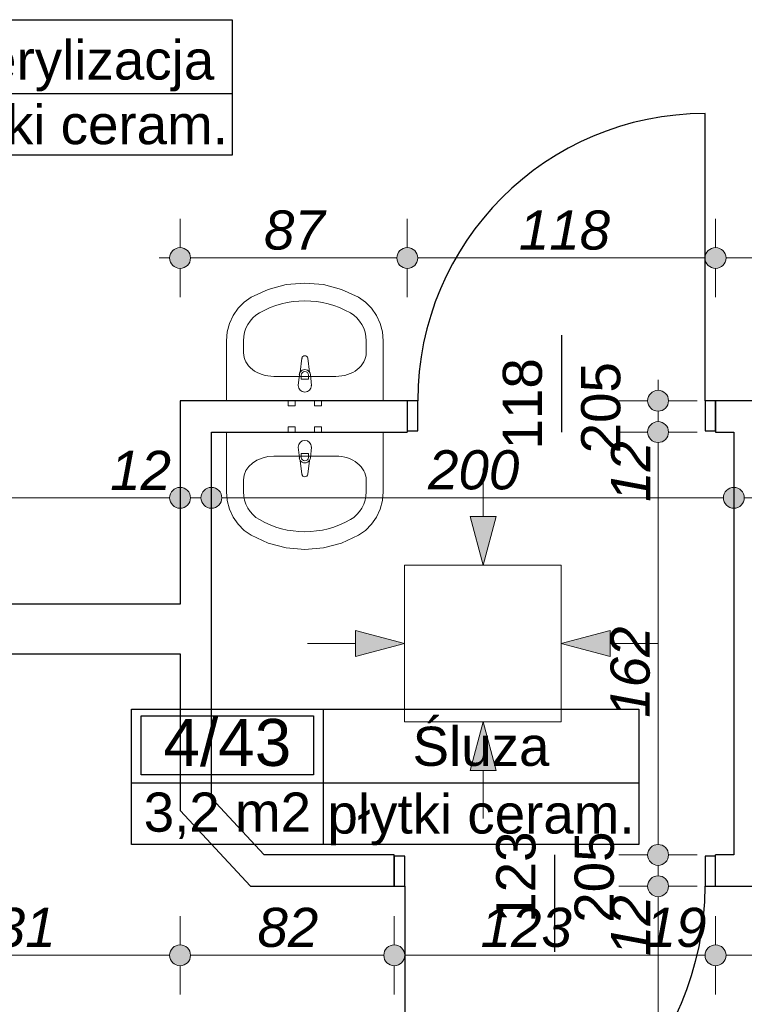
# Model space of a CAD drawing. Header units: millimetres. Extents: x -170998 to -45998, y 10557 to 52557.
# Tile 27 of 92: x -116432 to -113658, y 18097 to 21869. Entities that reach past the tile are written whole.
import ezdxf
from ezdxf.enums import TextEntityAlignment as Align

# ---------------------------------------------------------------- set-up
doc = ezdxf.new("R2010")
doc.units = ezdxf.units.MM
doc.header["$MEASUREMENT"] = 0
for name, color, linetype in [('Drzwi', 7, 'Continuous'), ('Linia', 7, 'Continuous'), ('Obiekt', 7, 'Continuous'), ('Strefa', 7, 'Continuous'), ('Wymiary', 7, 'Continuous'), ('Ściana', 7, 'Continuous')]:
    doc.layers.add(name, color=color, linetype=linetype)
doc.styles.add('Arial', font='txt')
doc.dimstyles.new('GENERATED_STYLE__1', dxfattribs={"dimtxt": 150, "dimasz": 152, "dimexe": 0.18, "dimexo": 0, "dimgap": 0.09, "dimtad": 1, "dimtih": 1, "dimtoh": 1, "dimlfac": 0.1, "dimzin": 0, "dimdsep": 46, "dimtxsty": 'Arial', "dimblk": 'ARROWHEAD_11', "dimblk1": 'ARROWHEAD_11', "dimblk2": 'ARROWHEAD_11', "dimcen": 0.09, "dimclrd": 114, "dimclre": 114, "dimclrt": 114, "dimazin": 0, "dimtfac": 1, "dimtdec": 4, "dimtmove": 0, "dimatfit": 3, "dimfxl": 1, "dimtolj": 1, "dimtzin": 0, "dimarcsym": 0})
doc.dimstyles.new('GENERATED_STYLE__2', dxfattribs={"dimtxt": 150, "dimasz": 152, "dimexe": 0.18, "dimexo": 0, "dimgap": 0.09, "dimtad": 1, "dimlfac": 0.1, "dimzin": 0, "dimdsep": 46, "dimtxsty": 'Arial', "dimblk": 'ARROWHEAD_11', "dimblk1": 'ARROWHEAD_11', "dimblk2": 'ARROWHEAD_11', "dimcen": 0.09, "dimclrd": 114, "dimclre": 114, "dimclrt": 114, "dimazin": 0, "dimtfac": 1, "dimtdec": 4, "dimtmove": 0, "dimatfit": 3, "dimfxl": 1, "dimtolj": 1, "dimtzin": 0, "dimarcsym": 0})

# ---------------------------------------------------------------- blocks, each defined once
blk = doc.blocks.new('Sterylizacja_4_41_41', base_point=(-116826.9, 21586.1))
at = {"layer": 'Strefa'}
for p, q in [((-117605.9, 21869), (-115618.7, 21869)), ((-117605.9, 21350.4), (-117605.9, 21869)), ((-117567, 21843.1), (-116865.8, 21843.1)), ((-117567, 21616.8), (-117567, 21843.1)), ((-116865.8, 21843.1), (-116865.8, 21616.8)), ((-116826.9, 21869), (-116826.9, 21350.4)), ((-115618.7, 21869), (-115618.7, 21350.4)), ((-116865.8, 21616.8), (-117567, 21616.8)), ((-117605.9, 21586.1), (-115618.7, 21586.1)), ((-115618.7, 21350.4), (-117605.9, 21350.4))]:
    blk.add_line(p, q, dxfattribs=at)
at = {"layer": 'Strefa', "style": 'Arial'}
for tag, height, p in [('ROOM_NUMBER', 180, (-117216.4, 21741.1)), ('ROOM_NAME', 150, (-116222.8, 21714.5)), ('ROOM_CALC_AREA', 150, (-117216.4, 21474.1)), ('floor_f', 150, (-116222.8, 21467))]:
    blk.add_attdef(tag, text='', height=height, dxfattribs=at).set_placement(p, align=Align.MIDDLE_CENTER)
blk = doc.blocks.new('Śluza_4_43_43', base_point=(-115270, 18945.3))
at = {"layer": 'Strefa'}
for p, q in [((-116004, 19228.1), (-114061.8, 19228.1)), ((-116004, 18709.6), (-116004, 19228.1)), ((-115967.3, 19202.2), (-115306.7, 19202.2)), ((-115967.3, 18975.9), (-115967.3, 19202.2)), ((-115306.7, 19202.2), (-115306.7, 18975.9)), ((-115270, 19228.1), (-115270, 18709.6)), ((-114061.8, 19228.1), (-114061.8, 18709.6)), ((-115306.7, 18975.9), (-115967.3, 18975.9)), ((-116004, 18945.3), (-114061.8, 18945.3)), ((-114061.8, 18709.6), (-116004, 18709.6))]:
    blk.add_line(p, q, dxfattribs=at)
at = {"layer": 'Strefa', "style": 'Arial'}
for tag, height, p in [('ROOM_NUMBER', 180, (-115637, 19100.2)), ('ROOM_NAME', 150, (-114665.9, 19085.6)), ('ROOM_CALC_AREA', 150, (-115637, 18833.2)), ('floor_f', 150, (-114665.9, 18826.2))]:
    blk.add_attdef(tag, text='', height=height, dxfattribs=at).set_placement(p, align=Align.MIDDLE_CENTER)
blk = doc.blocks.new('*D509')
at = {"layer": 'Wymiary', "linetype": 'Continuous', "lineweight": 13}
for points in [[(-117088, 18284.7), (-117091.1, 18300), (-117099.7, 18313), (-117112.7, 18321.7), (-117128, 18324.7), (-117143.3, 18321.7), (-117156.3, 18313), (-117165, 18300), (-117168, 18284.7), (-117165, 18269.4), (-117156.3, 18256.4), (-117143.3, 18247.8), (-117128, 18244.7), (-117112.7, 18247.8), (-117099.7, 18256.4), (-117091.1, 18269.4)], [(-115778, 18284.7), (-115781.1, 18300), (-115789.7, 18313), (-115802.7, 18321.7), (-115818, 18324.7), (-115833.3, 18321.7), (-115846.3, 18313), (-115855, 18300), (-115858, 18284.7), (-115855, 18269.4), (-115846.3, 18256.4), (-115833.3, 18247.8), (-115818, 18244.7), (-115802.7, 18247.8), (-115789.7, 18256.4), (-115781.1, 18269.4)]]:
    blk.add_hatch(color=114, dxfattribs=at).paths.add_polyline_path(points)
at = {"layer": 'Wymiary', "color": 114, "lineweight": 13}
for p, q in [((-117128, 18324.7), (-117128, 18434.7)), ((-115818, 18324.7), (-115818, 18434.7)), ((-117088, 18284.7), (-115858, 18284.7)), ((-117128, 18134.7), (-117128, 18244.7)), ((-115818, 18134.7), (-115818, 18244.7))]:
    blk.add_line(p, q, dxfattribs=at)
for centre in [(-117128, 18284.7), (-115818, 18284.7)]:
    blk.add_circle(centre, 40, dxfattribs=at)
at = {"layer": 'Wymiary', "color": 114, "lineweight": 13, "insert": (-116643.8, 18314.7), "char_height": 150, "attachment_point": 7, "style": 'Arial'}
blk.add_mtext('\\A1;{\\fArial|b0|i1|c238|p38;131}', dxfattribs=at)
blk = doc.blocks.new('ARROWHEAD_11')
at = {"color": 0, "linetype": 'Continuous', "lineweight": 0}
blk.add_line((0, 0), (-1, 0), dxfattribs=at)
at = {"color": 0, "linetype": 'Continuous', "lineweight": 0, "const_width": 0.25, "flags": 128}
blk.add_lwpolyline([(-0.125, 0, 1), (0.125, 0, 1)], format="xyb", close=True, dxfattribs=at)
blk = doc.blocks.new('*D510')
at = {"layer": 'Wymiary', "linetype": 'Continuous', "lineweight": 13}
for points in [[(-115778, 18284.7), (-115781.1, 18300), (-115789.7, 18313), (-115802.7, 18321.7), (-115818, 18324.7), (-115833.3, 18321.7), (-115846.3, 18313), (-115855, 18300), (-115858, 18284.7), (-115855, 18269.4), (-115846.3, 18256.4), (-115833.3, 18247.8), (-115818, 18244.7), (-115802.7, 18247.8), (-115789.7, 18256.4), (-115781.1, 18269.4)], [(-114958, 18284.7), (-114961.1, 18300), (-114969.7, 18313), (-114982.7, 18321.7), (-114998, 18324.7), (-115013.3, 18321.7), (-115026.3, 18313), (-115035, 18300), (-115038, 18284.7), (-115035, 18269.4), (-115026.3, 18256.4), (-115013.3, 18247.8), (-114998, 18244.7), (-114982.7, 18247.8), (-114969.7, 18256.4), (-114961.1, 18269.4)]]:
    blk.add_hatch(color=114, dxfattribs=at).paths.add_polyline_path(points)
at = {"layer": 'Wymiary', "color": 114, "lineweight": 13}
for p, q in [((-115818, 18324.7), (-115818, 18434.7)), ((-114998, 18324.7), (-114998, 18434.7)), ((-115778, 18284.7), (-115038, 18284.7)), ((-115818, 18134.7), (-115818, 18244.7)), ((-114998, 18134.7), (-114998, 18244.7))]:
    blk.add_line(p, q, dxfattribs=at)
for centre in [(-115818, 18284.7), (-114998, 18284.7)]:
    blk.add_circle(centre, 40, dxfattribs=at)
at = {"layer": 'Wymiary', "color": 114, "lineweight": 13, "insert": (-115521.8, 18314.7), "char_height": 150, "attachment_point": 7, "style": 'Arial'}
blk.add_mtext('\\A1;{\\fArial|b0|i1|c238|p38;82}', dxfattribs=at)
blk = doc.blocks.new('*D511')
at = {"layer": 'Wymiary', "linetype": 'Continuous', "lineweight": 13}
for points in [[(-114958, 18284.7), (-114961.1, 18300), (-114969.7, 18313), (-114982.7, 18321.7), (-114998, 18324.7), (-115013.3, 18321.7), (-115026.3, 18313), (-115035, 18300), (-115038, 18284.7), (-115035, 18269.4), (-115026.3, 18256.4), (-115013.3, 18247.8), (-114998, 18244.7), (-114982.7, 18247.8), (-114969.7, 18256.4), (-114961.1, 18269.4)], [(-113728, 18284.7), (-113731.1, 18300), (-113739.7, 18313), (-113752.7, 18321.7), (-113768, 18324.7), (-113783.3, 18321.7), (-113796.3, 18313), (-113805, 18300), (-113808, 18284.7), (-113805, 18269.4), (-113796.3, 18256.4), (-113783.3, 18247.8), (-113768, 18244.7), (-113752.7, 18247.8), (-113739.7, 18256.4), (-113731.1, 18269.4)]]:
    blk.add_hatch(color=114, dxfattribs=at).paths.add_polyline_path(points)
at = {"layer": 'Wymiary', "color": 114, "lineweight": 13}
for p, q in [((-114998, 18324.7), (-114998, 18434.7)), ((-113768, 18324.7), (-113768, 18434.7)), ((-114958, 18284.7), (-113808, 18284.7)), ((-114998, 18134.7), (-114998, 18244.7)), ((-113768, 18134.7), (-113768, 18244.7))]:
    blk.add_line(p, q, dxfattribs=at)
for centre in [(-114998, 18284.7), (-113768, 18284.7)]:
    blk.add_circle(centre, 40, dxfattribs=at)
at = {"layer": 'Wymiary', "color": 114, "lineweight": 13, "char_height": 150, "attachment_point": 7, "style": 'Arial'}
for s, insert in [('\\A1;{\\fArial|b0|i1|c238|p38;123}', (-114667.6, 18314.7)), ('\\A1;{\\fArial|b0|i1|c238|p38;19}', (-114035.7, 18314.7))]:
    blk.add_mtext(s, dxfattribs=dict(at, insert=insert))
blk = doc.blocks.new('*D512')
at = {"layer": 'Wymiary', "linetype": 'Continuous', "lineweight": 13}
for points in [[(-113728, 18284.7), (-113731.1, 18300), (-113739.7, 18313), (-113752.7, 18321.7), (-113768, 18324.7), (-113783.3, 18321.7), (-113796.3, 18313), (-113805, 18300), (-113808, 18284.7), (-113805, 18269.4), (-113796.3, 18256.4), (-113783.3, 18247.8), (-113768, 18244.7), (-113752.7, 18247.8), (-113739.7, 18256.4), (-113731.1, 18269.4)], [(-113538, 18284.7), (-113541.1, 18300), (-113549.7, 18313), (-113562.7, 18321.7), (-113578, 18324.7), (-113593.3, 18321.7), (-113606.3, 18313), (-113615, 18300), (-113618, 18284.7), (-113615, 18269.4), (-113606.3, 18256.4), (-113593.3, 18247.8), (-113578, 18244.7), (-113562.7, 18247.8), (-113549.7, 18256.4), (-113541.1, 18269.4)]]:
    blk.add_hatch(color=114, dxfattribs=at).paths.add_polyline_path(points)
at = {"layer": 'Wymiary', "color": 114, "lineweight": 13}
for p, q in [((-113768, 18324.7), (-113768, 18434.7)), ((-113578, 18324.7), (-113578, 18434.7)), ((-113728, 18284.7), (-113618, 18284.7)), ((-113768, 18134.7), (-113768, 18244.7)), ((-113578, 18134.7), (-113578, 18244.7))]:
    blk.add_line(p, q, dxfattribs=at)
for centre in [(-113768, 18284.7), (-113578, 18284.7)]:
    blk.add_circle(centre, 40, dxfattribs=at)
blk = doc.blocks.new('*D517')
at = {"layer": 'Wymiary', "linetype": 'Continuous', "lineweight": 13}
for points in [[(-115778, 20956.1), (-115781.1, 20971.4), (-115789.7, 20984.4), (-115802.7, 20993.1), (-115818, 20996.1), (-115833.3, 20993.1), (-115846.3, 20984.4), (-115855, 20971.4), (-115858, 20956.1), (-115855, 20940.8), (-115846.3, 20927.8), (-115833.3, 20919.2), (-115818, 20916.1), (-115802.7, 20919.2), (-115789.7, 20927.8), (-115781.1, 20940.8)], [(-114908, 20956.1), (-114911.1, 20971.4), (-114919.7, 20984.4), (-114932.7, 20993.1), (-114948, 20996.1), (-114963.3, 20993.1), (-114976.3, 20984.4), (-114985, 20971.4), (-114988, 20956.1), (-114985, 20940.8), (-114976.3, 20927.8), (-114963.3, 20919.2), (-114948, 20916.1), (-114932.7, 20919.2), (-114919.7, 20927.8), (-114911.1, 20940.8)]]:
    blk.add_hatch(color=114, dxfattribs=at).paths.add_polyline_path(points)
at = {"layer": 'Wymiary', "color": 114, "lineweight": 13}
for p, q in [((-115818, 20996.1), (-115818, 21106.1)), ((-114948, 20996.1), (-114948, 21106.1)), ((-115898, 20956.1), (-115858, 20956.1)), ((-115778, 20956.1), (-114988, 20956.1)), ((-115818, 20806.1), (-115818, 20916.1)), ((-114948, 20806.1), (-114948, 20916.1))]:
    blk.add_line(p, q, dxfattribs=at)
for centre in [(-115818, 20956.1), (-114948, 20956.1)]:
    blk.add_circle(centre, 40, dxfattribs=at)
at = {"layer": 'Wymiary', "color": 114, "lineweight": 13, "insert": (-115496.8, 20986.1), "char_height": 150, "attachment_point": 7, "style": 'Arial'}
blk.add_mtext('\\A1;{\\fArial|b0|i1|c238|p38;87}', dxfattribs=at)
blk = doc.blocks.new('*D518')
at = {"layer": 'Wymiary', "linetype": 'Continuous', "lineweight": 13}
for points in [[(-114908, 20956.1), (-114911.1, 20971.4), (-114919.7, 20984.4), (-114932.7, 20993.1), (-114948, 20996.1), (-114963.3, 20993.1), (-114976.3, 20984.4), (-114985, 20971.4), (-114988, 20956.1), (-114985, 20940.8), (-114976.3, 20927.8), (-114963.3, 20919.2), (-114948, 20916.1), (-114932.7, 20919.2), (-114919.7, 20927.8), (-114911.1, 20940.8)], [(-113728, 20956.1), (-113731.1, 20971.4), (-113739.7, 20984.4), (-113752.7, 20993.1), (-113768, 20996.1), (-113783.3, 20993.1), (-113796.3, 20984.4), (-113805, 20971.4), (-113808, 20956.1), (-113805, 20940.8), (-113796.3, 20927.8), (-113783.3, 20919.2), (-113768, 20916.1), (-113752.7, 20919.2), (-113739.7, 20927.8), (-113731.1, 20940.8)]]:
    blk.add_hatch(color=114, dxfattribs=at).paths.add_polyline_path(points)
at = {"layer": 'Wymiary', "color": 114, "lineweight": 13}
for p, q in [((-114948, 20996.1), (-114948, 21106.1)), ((-113768, 20996.1), (-113768, 21106.1)), ((-114908, 20956.1), (-113808, 20956.1)), ((-114948, 20806.1), (-114948, 20916.1)), ((-113768, 20806.1), (-113768, 20916.1))]:
    blk.add_line(p, q, dxfattribs=at)
for centre in [(-114948, 20956.1), (-113768, 20956.1)]:
    blk.add_circle(centre, 40, dxfattribs=at)
at = {"layer": 'Wymiary', "color": 114, "lineweight": 13, "insert": (-114521.2, 20986.1), "char_height": 150, "attachment_point": 7, "style": 'Arial'}
blk.add_mtext('\\A1;{\\fArial|b0|i1|c238|p38;118}', dxfattribs=at)
blk = doc.blocks.new('*D519')
at = {"layer": 'Wymiary', "linetype": 'Continuous', "lineweight": 13}
for points in [[(-113728, 20956.1), (-113731.1, 20971.4), (-113739.7, 20984.4), (-113752.7, 20993.1), (-113768, 20996.1), (-113783.3, 20993.1), (-113796.3, 20984.4), (-113805, 20971.4), (-113808, 20956.1), (-113805, 20940.8), (-113796.3, 20927.8), (-113783.3, 20919.2), (-113768, 20916.1), (-113752.7, 20919.2), (-113739.7, 20927.8), (-113731.1, 20940.8)], [(-111888, 20956.1), (-111891.1, 20971.4), (-111899.7, 20984.4), (-111912.7, 20993.1), (-111928, 20996.1), (-111943.3, 20993.1), (-111956.3, 20984.4), (-111965, 20971.4), (-111968, 20956.1), (-111965, 20940.8), (-111956.3, 20927.8), (-111943.3, 20919.2), (-111928, 20916.1), (-111912.7, 20919.2), (-111899.7, 20927.8), (-111891.1, 20940.8)]]:
    blk.add_hatch(color=114, dxfattribs=at).paths.add_polyline_path(points)
at = {"layer": 'Wymiary', "color": 114, "lineweight": 13}
for p, q in [((-113768, 20996.1), (-113768, 21106.1)), ((-111928, 20996.1), (-111928, 21106.1)), ((-113728, 20956.1), (-111968, 20956.1)), ((-113768, 20806.1), (-113768, 20916.1)), ((-111928, 20806.1), (-111928, 20916.1))]:
    blk.add_line(p, q, dxfattribs=at)
for centre in [(-113768, 20956.1), (-111928, 20956.1)]:
    blk.add_circle(centre, 40, dxfattribs=at)
at = {"layer": 'Wymiary', "color": 114, "lineweight": 13, "insert": (-113018.8, 20986.1), "char_height": 150, "attachment_point": 7, "style": 'Arial'}
blk.add_mtext('\\A1;{\\fArial|b0|i1|c238|p38;184}', dxfattribs=at)
blk = doc.blocks.new('*D521')
at = {"layer": 'Wymiary', "linetype": 'Continuous', "lineweight": 13}
for points in [[(-118148, 20037.5), (-118151.1, 20052.9), (-118159.7, 20065.8), (-118172.7, 20074.5), (-118188, 20077.5), (-118203.3, 20074.5), (-118216.3, 20065.8), (-118225, 20052.9), (-118228, 20037.5), (-118225, 20022.2), (-118216.3, 20009.3), (-118203.3, 20000.6), (-118188, 19997.5), (-118172.7, 20000.6), (-118159.7, 20009.3), (-118151.1, 20022.2)], [(-115778, 20037.5), (-115781.1, 20052.9), (-115789.7, 20065.8), (-115802.7, 20074.5), (-115818, 20077.5), (-115833.3, 20074.5), (-115846.3, 20065.8), (-115855, 20052.9), (-115858, 20037.5), (-115855, 20022.2), (-115846.3, 20009.3), (-115833.3, 20000.6), (-115818, 19997.5), (-115802.7, 20000.6), (-115789.7, 20009.3), (-115781.1, 20022.2)]]:
    blk.add_hatch(color=114, dxfattribs=at).paths.add_polyline_path(points)
at = {"layer": 'Wymiary', "color": 114, "lineweight": 13}
for p, q in [((-118188, 20077.5), (-118188, 20187.5)), ((-115818, 20077.5), (-115818, 20187.5)), ((-118268, 20037.5), (-118228, 20037.5)), ((-118148, 20037.5), (-115858, 20037.5)), ((-118188, 19887.5), (-118188, 19997.5)), ((-115818, 19887.5), (-115818, 19997.5))]:
    blk.add_line(p, q, dxfattribs=at)
for centre in [(-118188, 20037.5), (-115818, 20037.5)]:
    blk.add_circle(centre, 40, dxfattribs=at)
at = {"layer": 'Wymiary', "color": 114, "lineweight": 13, "char_height": 150, "attachment_point": 7, "style": 'Arial'}
for s, insert in [('\\A1;{\\fArial|b0|i1|c238|p38;237}', (-117287.6, 20067.5)), ('\\A1;{\\fArial|b0|i1|c238|p38;12}', (-116085.7, 20067.5))]:
    blk.add_mtext(s, dxfattribs=dict(at, insert=insert))
blk = doc.blocks.new('*D522')
at = {"layer": 'Wymiary', "linetype": 'Continuous', "lineweight": 13}
for points in [[(-115778, 20037.5), (-115781.1, 20052.9), (-115789.7, 20065.8), (-115802.7, 20074.5), (-115818, 20077.5), (-115833.3, 20074.5), (-115846.3, 20065.8), (-115855, 20052.9), (-115858, 20037.5), (-115855, 20022.2), (-115846.3, 20009.3), (-115833.3, 20000.6), (-115818, 19997.5), (-115802.7, 20000.6), (-115789.7, 20009.3), (-115781.1, 20022.2)], [(-115658, 20037.5), (-115661.1, 20052.9), (-115669.7, 20065.8), (-115682.7, 20074.5), (-115698, 20077.5), (-115713.3, 20074.5), (-115726.3, 20065.8), (-115735, 20052.9), (-115738, 20037.5), (-115735, 20022.2), (-115726.3, 20009.3), (-115713.3, 20000.6), (-115698, 19997.5), (-115682.7, 20000.6), (-115669.7, 20009.3), (-115661.1, 20022.2)]]:
    blk.add_hatch(color=114, dxfattribs=at).paths.add_polyline_path(points)
at = {"layer": 'Wymiary', "color": 114, "lineweight": 13}
for p, q in [((-115818, 20077.5), (-115818, 20187.5)), ((-115698, 20077.5), (-115698, 20187.5)), ((-115778, 20037.5), (-115738, 20037.5)), ((-115818, 19887.5), (-115818, 19997.5)), ((-115698, 19887.5), (-115698, 19997.5))]:
    blk.add_line(p, q, dxfattribs=at)
for centre in [(-115818, 20037.5), (-115698, 20037.5)]:
    blk.add_circle(centre, 40, dxfattribs=at)
blk = doc.blocks.new('*D523')
at = {"layer": 'Wymiary', "linetype": 'Continuous', "lineweight": 13}
for points in [[(-115658, 20037.5), (-115661.1, 20052.9), (-115669.7, 20065.8), (-115682.7, 20074.5), (-115698, 20077.5), (-115713.3, 20074.5), (-115726.3, 20065.8), (-115735, 20052.9), (-115738, 20037.5), (-115735, 20022.2), (-115726.3, 20009.3), (-115713.3, 20000.6), (-115698, 19997.5), (-115682.7, 20000.6), (-115669.7, 20009.3), (-115661.1, 20022.2)], [(-113658, 20037.5), (-113661.1, 20052.9), (-113669.7, 20065.8), (-113682.7, 20074.5), (-113698, 20077.5), (-113713.3, 20074.5), (-113726.3, 20065.8), (-113735, 20052.9), (-113738, 20037.5), (-113735, 20022.2), (-113726.3, 20009.3), (-113713.3, 20000.6), (-113698, 19997.5), (-113682.7, 20000.6), (-113669.7, 20009.3), (-113661.1, 20022.2)]]:
    blk.add_hatch(color=114, dxfattribs=at).paths.add_polyline_path(points)
at = {"layer": 'Wymiary', "color": 114, "lineweight": 13}
for p, q in [((-115698, 20077.5), (-115698, 20187.5)), ((-113698, 20077.5), (-113698, 20187.5)), ((-115658, 20037.5), (-113738, 20037.5)), ((-113658, 20037.5), (-113618, 20037.5)), ((-115698, 19887.5), (-115698, 19997.5)), ((-113698, 19887.5), (-113698, 19997.5))]:
    blk.add_line(p, q, dxfattribs=at)
for centre in [(-115698, 20037.5), (-113698, 20037.5)]:
    blk.add_circle(centre, 40, dxfattribs=at)
at = {"layer": 'Wymiary', "color": 114, "lineweight": 13, "insert": (-114868.8, 20067.5), "char_height": 150, "attachment_point": 7, "style": 'Arial'}
blk.add_mtext('\\A1;{\\fArial|b0|i1|c238|p38;200}', dxfattribs=at)
blk = doc.blocks.new('*D660')
at = {"layer": 'Wymiary', "linetype": 'Continuous', "lineweight": 13}
for points in [[(-113948.1, 18549.3), (-113951.2, 18564.6), (-113959.8, 18577.6), (-113972.8, 18586.3), (-113988.1, 18589.3), (-114003.4, 18586.3), (-114016.4, 18577.6), (-114025.1, 18564.6), (-114028.1, 18549.3), (-114025.1, 18534), (-114016.4, 18521), (-114003.4, 18512.4), (-113988.1, 18509.3), (-113972.8, 18512.4), (-113959.8, 18521), (-113951.2, 18534)], [(-113948.1, 16399.3), (-113951.2, 16414.6), (-113959.8, 16427.6), (-113972.8, 16436.3), (-113988.1, 16439.3), (-114003.4, 16436.3), (-114016.4, 16427.6), (-114025.1, 16414.6), (-114028.1, 16399.3), (-114025.1, 16384), (-114016.4, 16371), (-114003.4, 16362.4), (-113988.1, 16359.3), (-113972.8, 16362.4), (-113959.8, 16371), (-113951.2, 16384)]]:
    blk.add_hatch(color=114, dxfattribs=at).paths.add_polyline_path(points)
at = {"layer": 'Wymiary', "color": 114, "lineweight": 13}
for p, q in [((-114028.1, 18549.3), (-114138.1, 18549.3)), ((-113838.1, 18549.3), (-113948.1, 18549.3)), ((-113988.1, 16439.3), (-113988.1, 18509.3)), ((-114028.1, 16399.3), (-114138.1, 16399.3)), ((-113838.1, 16399.3), (-113948.1, 16399.3)), ((-113988.1, 16319.3), (-113988.1, 16359.3))]:
    blk.add_line(p, q, dxfattribs=at)
for centre in [(-113988.1, 18549.3), (-113988.1, 16399.3)]:
    blk.add_circle(centre, 40, dxfattribs=at)
at = {"layer": 'Wymiary', "color": 114, "lineweight": 13, "char_height": 150, "attachment_point": 7, "rotation": 90, "style": 'Arial'}
for s, insert in [('\\A1;{\\fArial|b0|i1|c238|p38;12}', (-114018.1, 18281.7)), ('\\A1;{\\fArial|b0|i1|c238|p38;215}', (-114018.1, 17189.7))]:
    blk.add_mtext(s, dxfattribs=dict(at, insert=insert))
blk = doc.blocks.new('*D661')
at = {"layer": 'Wymiary', "linetype": 'Continuous', "lineweight": 13}
for points in [[(-113948.1, 18669.3), (-113951.2, 18684.6), (-113959.8, 18697.6), (-113972.8, 18706.3), (-113988.1, 18709.3), (-114003.4, 18706.3), (-114016.4, 18697.6), (-114025.1, 18684.6), (-114028.1, 18669.3), (-114025.1, 18654), (-114016.4, 18641), (-114003.4, 18632.4), (-113988.1, 18629.3), (-113972.8, 18632.4), (-113959.8, 18641), (-113951.2, 18654)], [(-113948.1, 18549.3), (-113951.2, 18564.6), (-113959.8, 18577.6), (-113972.8, 18586.3), (-113988.1, 18589.3), (-114003.4, 18586.3), (-114016.4, 18577.6), (-114025.1, 18564.6), (-114028.1, 18549.3), (-114025.1, 18534), (-114016.4, 18521), (-114003.4, 18512.4), (-113988.1, 18509.3), (-113972.8, 18512.4), (-113959.8, 18521), (-113951.2, 18534)]]:
    blk.add_hatch(color=114, dxfattribs=at).paths.add_polyline_path(points)
at = {"layer": 'Wymiary', "color": 114, "lineweight": 13}
for p, q in [((-114028.1, 18669.3), (-114138.1, 18669.3)), ((-113838.1, 18669.3), (-113948.1, 18669.3)), ((-113988.1, 18589.3), (-113988.1, 18629.3)), ((-114028.1, 18549.3), (-114138.1, 18549.3)), ((-113838.1, 18549.3), (-113948.1, 18549.3))]:
    blk.add_line(p, q, dxfattribs=at)
for centre in [(-113988.1, 18669.3), (-113988.1, 18549.3)]:
    blk.add_circle(centre, 40, dxfattribs=at)
blk = doc.blocks.new('*D662')
at = {"layer": 'Wymiary', "linetype": 'Continuous', "lineweight": 13}
for points in [[(-113948.1, 20289.3), (-113951.2, 20304.6), (-113959.8, 20317.6), (-113972.8, 20326.3), (-113988.1, 20329.3), (-114003.4, 20326.3), (-114016.4, 20317.6), (-114025.1, 20304.6), (-114028.1, 20289.3), (-114025.1, 20274), (-114016.4, 20261), (-114003.4, 20252.4), (-113988.1, 20249.3), (-113972.8, 20252.4), (-113959.8, 20261), (-113951.2, 20274)], [(-113948.1, 18669.3), (-113951.2, 18684.6), (-113959.8, 18697.6), (-113972.8, 18706.3), (-113988.1, 18709.3), (-114003.4, 18706.3), (-114016.4, 18697.6), (-114025.1, 18684.6), (-114028.1, 18669.3), (-114025.1, 18654), (-114016.4, 18641), (-114003.4, 18632.4), (-113988.1, 18629.3), (-113972.8, 18632.4), (-113959.8, 18641), (-113951.2, 18654)]]:
    blk.add_hatch(color=114, dxfattribs=at).paths.add_polyline_path(points)
at = {"layer": 'Wymiary', "color": 114, "lineweight": 13}
for p, q in [((-114028.1, 20289.3), (-114138.1, 20289.3)), ((-113838.1, 20289.3), (-113948.1, 20289.3)), ((-113988.1, 18709.3), (-113988.1, 20249.3)), ((-114028.1, 18669.3), (-114138.1, 18669.3)), ((-113838.1, 18669.3), (-113948.1, 18669.3))]:
    blk.add_line(p, q, dxfattribs=at)
for centre in [(-113988.1, 20289.3), (-113988.1, 18669.3)]:
    blk.add_circle(centre, 40, dxfattribs=at)
at = {"layer": 'Wymiary', "color": 114, "lineweight": 13, "char_height": 150, "attachment_point": 7, "rotation": 90, "style": 'Arial'}
for s, insert in [('\\A1;{\\fArial|b0|i1|c238|p38;12}', (-114018.1, 20021.7)), ('\\A1;{\\fArial|b0|i1|c238|p38;162}', (-114018.1, 19194.7))]:
    blk.add_mtext(s, dxfattribs=dict(at, insert=insert))
blk = doc.blocks.new('*D663')
at = {"layer": 'Wymiary', "linetype": 'Continuous', "lineweight": 13}
for points in [[(-113948.1, 20409.3), (-113951.2, 20424.6), (-113959.8, 20437.6), (-113972.8, 20446.3), (-113988.1, 20449.3), (-114003.4, 20446.3), (-114016.4, 20437.6), (-114025.1, 20424.6), (-114028.1, 20409.3), (-114025.1, 20394), (-114016.4, 20381), (-114003.4, 20372.4), (-113988.1, 20369.3), (-113972.8, 20372.4), (-113959.8, 20381), (-113951.2, 20394)], [(-113948.1, 20289.3), (-113951.2, 20304.6), (-113959.8, 20317.6), (-113972.8, 20326.3), (-113988.1, 20329.3), (-114003.4, 20326.3), (-114016.4, 20317.6), (-114025.1, 20304.6), (-114028.1, 20289.3), (-114025.1, 20274), (-114016.4, 20261), (-114003.4, 20252.4), (-113988.1, 20249.3), (-113972.8, 20252.4), (-113959.8, 20261), (-113951.2, 20274)]]:
    blk.add_hatch(color=114, dxfattribs=at).paths.add_polyline_path(points)
at = {"layer": 'Wymiary', "color": 114, "lineweight": 13}
for p, q in [((-113988.1, 20449.3), (-113988.1, 20489.3)), ((-114028.1, 20409.3), (-114138.1, 20409.3)), ((-113838.1, 20409.3), (-113948.1, 20409.3)), ((-113988.1, 20329.3), (-113988.1, 20369.3)), ((-114028.1, 20289.3), (-114138.1, 20289.3)), ((-113838.1, 20289.3), (-113948.1, 20289.3))]:
    blk.add_line(p, q, dxfattribs=at)
for centre in [(-113988.1, 20409.3), (-113988.1, 20289.3)]:
    blk.add_circle(centre, 40, dxfattribs=at)
blk = doc.blocks.new('*D717')
at = {"layer": 'Wymiary', "linetype": 'Continuous', "lineweight": 13}
for points in [[(-140218, 15152.7), (-140221.1, 15168.1), (-140229.7, 15181), (-140242.7, 15189.7), (-140258, 15192.7), (-140273.3, 15189.7), (-140286.3, 15181), (-140295, 15168.1), (-140298, 15152.7), (-140295, 15137.4), (-140286.3, 15124.5), (-140273.3, 15115.8), (-140258, 15112.7), (-140242.7, 15115.8), (-140229.7, 15124.5), (-140221.1, 15137.4)], [(-67518, 15152.7), (-67521, 15168.1), (-67529.7, 15181), (-67542.7, 15189.7), (-67558, 15192.7), (-67573.3, 15189.7), (-67586.3, 15181), (-67594.9, 15168.1), (-67598, 15152.7), (-67594.9, 15137.4), (-67586.3, 15124.5), (-67573.3, 15115.8), (-67558, 15112.7), (-67542.7, 15115.8), (-67529.7, 15124.5), (-67521, 15137.4)]]:
    blk.add_hatch(color=114, dxfattribs=at).paths.add_polyline_path(points)
at = {"layer": 'Wymiary', "color": 114, "lineweight": 13}
for p, q in [((-140258, 15192.7), (-140258, 15302.7)), ((-67558, 15192.7), (-67558, 15302.7)), ((-140338, 15152.7), (-140298, 15152.7)), ((-140218, 15152.7), (-67598, 15152.7)), ((-67518, 15152.7), (-67478, 15152.7)), ((-140258, 15002.7), (-140258, 15112.7)), ((-67558, 15002.7), (-67558, 15112.7))]:
    blk.add_line(p, q, dxfattribs=at)
for centre in [(-140258, 15152.7), (-67558, 15152.7)]:
    blk.add_circle(centre, 40, dxfattribs=at)
at = {"layer": 'Wymiary', "color": 114, "lineweight": 13, "insert": (-104307.1, 15182.7), "char_height": 150, "attachment_point": 7, "style": 'Arial'}
blk.add_mtext('\\A1;{\\fArial|b0|i1|c238|p38;7\xa0270,01}', dxfattribs=at)

msp = doc.modelspace()

# ---------------------------------------------------------------- hatches: boundary and pattern name
at = {"layer": 'Linia', "linetype": 'Continuous', "lineweight": 13}
for points in [[(-114658.1, 19779.32), (-114607.851, 19965.856), (-114707.851, 19965.989)], [(-114959.301, 19479.32), (-115145.903, 19529.32), (-115145.903, 19429.32)], [(-114358.501, 19479.32), (-114171.898, 19429.32), (-114171.898, 19529.32)], [(-114658.1, 19179.321), (-114707.851, 18992.652), (-114607.851, 18992.785)]]:
    msp.add_hatch(color=150, dxfattribs=at).paths.add_polyline_path(points)

# ---------------------------------------------------------------- linework, layer by layer
at = {"layer": 'Drzwi'}
for p, q in [((-113808.019, 20409.32), (-113808.019, 21509.32)), ((-114908.019, 20409.32), (-114948.019, 20409.32)), ((-114948.019, 20409.32), (-114948.019, 20294.32)), ((-114948.019, 20409.32), (-114948.019, 20294.32)), ((-114908.019, 20294.32), (-114908.019, 20409.32)), ((-113768.019, 20409.32), (-113808.019, 20409.32)), ((-113808.019, 20409.32), (-113808.019, 20294.32)), ((-113768.019, 20294.32), (-113768.019, 20409.32)), ((-113768.019, 20409.32), (-113768.019, 20294.32)), ((-114948.019, 20294.32), (-114908.019, 20294.32)), ((-113808.019, 20294.32), (-113768.019, 20294.32)), ((-114958.019, 18664.32), (-114998.019, 18664.32)), ((-114998.019, 18664.32), (-114998.019, 18549.32)), ((-114998.019, 18549.32), (-114998.019, 18664.32)), ((-114958.019, 18549.32), (-114958.019, 18664.32)), ((-113768.019, 18664.32), (-113808.019, 18664.32)), ((-113808.019, 18664.32), (-113808.019, 18549.32)), ((-113768.019, 18549.32), (-113768.019, 18664.32)), ((-113768.019, 18549.32), (-113768.019, 18664.32)), ((-114998.019, 18549.32), (-114958.019, 18549.32)), ((-114958.019, 18549.32), (-114958.019, 17399.32)), ((-113808.019, 18549.32), (-113768.019, 18549.32))]:
    msp.add_line(p, q, dxfattribs=at)
for centre, radius, start, end in [((-113808.019, 20409.32), 1100, 90, 180), ((-114958.019, 18549.32), 1150, 270, 0)]:
    msp.add_arc(centre, radius, start, end, dxfattribs=at)
at = {"layer": 'Linia', "color": 150, "lineweight": 13}
for p, q in [((-114657.606, 20149.695), (-114657.851, 19965.922)), ((-114658.1, 19779.32), (-114707.851, 19965.989)), ((-114707.851, 19965.989), (-114607.851, 19965.856)), ((-114658.1, 19779.32), (-114607.851, 19965.856)), ((-114358.501, 19778.92), (-114958.501, 19778.92)), ((-114958.501, 19778.92), (-114958.501, 19179.72)), ((-114358.501, 19179.72), (-114358.501, 19778.92)), ((-114959.301, 19479.32), (-115145.903, 19529.32)), ((-115145.903, 19429.32), (-115145.903, 19529.32)), ((-114358.501, 19479.32), (-114171.898, 19529.32)), ((-114171.898, 19529.32), (-114171.898, 19429.32)), ((-115329.676, 19479.32), (-115145.903, 19479.32)), ((-114959.301, 19479.32), (-115145.903, 19429.32)), ((-114358.501, 19479.32), (-114171.898, 19429.32)), ((-113988.126, 19479.32), (-114171.898, 19479.32)), ((-114958.501, 19178.92), (-114358.501, 19178.92)), ((-114658.1, 19179.321), (-114707.851, 18992.652)), ((-114658.1, 19179.321), (-114607.851, 18992.785)), ((-114607.851, 18992.785), (-114707.851, 18992.652)), ((-114657.606, 18808.946), (-114657.851, 18992.718))]:
    msp.add_line(p, q, dxfattribs=at)
at = {"layer": 'Obiekt', "color": 8, "lineweight": 5}
for p, q in [((-115340.283, 20860.074), (-115411.245, 20853.918)), ((-115269.322, 20853.918), (-115340.283, 20860.074)), ((-115480.266, 20835.619), (-115545.457, 20805.678)), ((-115411.245, 20853.918), (-115480.266, 20835.619)), ((-115200.301, 20835.619), (-115269.322, 20853.918)), ((-115135.11, 20805.678), (-115200.301, 20835.619)), ((-115572.436, 20786.947), (-115595.793, 20763.494)), ((-115545.457, 20805.678), (-115572.436, 20786.947)), ((-115108.131, 20786.947), (-115135.11, 20805.678)), ((-115084.774, 20763.494), (-115108.131, 20786.947)), ((-115595.793, 20763.494), (-115614.782, 20736.067)), ((-115065.785, 20736.067), (-115084.774, 20763.494)), ((-115614.782, 20736.067), (-115628.797, 20705.544)), ((-115051.77, 20705.544), (-115065.785, 20736.067)), ((-115637.389, 20672.9), (-115640.283, 20639.178)), ((-115628.797, 20705.544), (-115637.389, 20672.9)), ((-115043.178, 20672.9), (-115051.77, 20705.544)), ((-115040.283, 20639.178), (-115043.178, 20672.9)), ((-115640.283, 20639.178), (-115640.283, 20410.087)), ((-115575.066, 20593.36), (-115575.066, 20639.178)), ((-115105.501, 20593.36), (-115105.501, 20639.178)), ((-115040.283, 20410.087), (-115040.283, 20639.178)), ((-115351.383, 20571.805), (-115358.013, 20518.871)), ((-115322.554, 20518.871), (-115329.183, 20571.805)), ((-115459.11, 20502.405), (-115221.457, 20502.405)), ((-115361.283, 20509.358), (-115365.283, 20467.405)), ((-115353.883, 20492.315), (-115353.883, 20507.186)), ((-115326.683, 20492.315), (-115353.883, 20492.315)), ((-115326.683, 20507.186), (-115326.683, 20492.315)), ((-115315.283, 20467.405), (-115319.283, 20509.358)), ((-115640.283, 20410.087), (-115040.283, 20410.087)), ((-115376.783, 20410.087), (-115403.783, 20410.087)), ((-115403.783, 20410.087), (-115403.783, 20390.087)), ((-115376.783, 20390.087), (-115376.783, 20410.087)), ((-115276.783, 20410.087), (-115303.783, 20410.087)), ((-115303.783, 20410.087), (-115303.783, 20390.087)), ((-115276.783, 20390.087), (-115276.783, 20410.087)), ((-115403.783, 20390.087), (-115376.783, 20390.087)), ((-115303.783, 20390.087), (-115276.783, 20390.087)), ((-115403.783, 20309.32), (-115376.783, 20309.32)), ((-115403.783, 20289.32), (-115403.783, 20309.32)), ((-115376.783, 20309.32), (-115376.783, 20289.32)), ((-115303.783, 20309.32), (-115276.783, 20309.32)), ((-115303.783, 20289.32), (-115303.783, 20309.32)), ((-115276.783, 20309.32), (-115276.783, 20289.32)), ((-115640.283, 20289.32), (-115040.283, 20289.32)), ((-115640.283, 20060.229), (-115640.283, 20289.32)), ((-115376.783, 20289.32), (-115403.783, 20289.32)), ((-115276.783, 20289.32), (-115303.783, 20289.32)), ((-115040.283, 20289.32), (-115040.283, 20060.229)), ((-115361.283, 20190.049), (-115365.283, 20232.002)), ((-115315.283, 20232.002), (-115319.283, 20190.049)), ((-115459.11, 20197.002), (-115221.457, 20197.002)), ((-115351.383, 20127.602), (-115358.013, 20180.536)), ((-115353.883, 20207.092), (-115353.883, 20192.221)), ((-115326.683, 20207.092), (-115353.883, 20207.092)), ((-115322.554, 20180.536), (-115329.183, 20127.602)), ((-115326.683, 20192.221), (-115326.683, 20207.092)), ((-115575.066, 20106.048), (-115575.066, 20060.229)), ((-115105.501, 20106.048), (-115105.501, 20060.229)), ((-115637.389, 20026.507), (-115640.283, 20060.229)), ((-115040.283, 20060.229), (-115043.178, 20026.507)), ((-115628.797, 19993.863), (-115637.389, 20026.507)), ((-115614.782, 19963.34), (-115628.797, 19993.863)), ((-115051.77, 19993.863), (-115065.785, 19963.34)), ((-115043.178, 20026.507), (-115051.77, 19993.863)), ((-115595.793, 19935.913), (-115614.782, 19963.34)), ((-115065.785, 19963.34), (-115084.774, 19935.913)), ((-115572.436, 19912.46), (-115595.793, 19935.913)), ((-115084.774, 19935.913), (-115108.131, 19912.46)), ((-115545.457, 19893.729), (-115572.436, 19912.46)), ((-115480.266, 19863.788), (-115545.457, 19893.729)), ((-115135.11, 19893.729), (-115200.301, 19863.788)), ((-115108.131, 19912.46), (-115135.11, 19893.729)), ((-115411.245, 19845.489), (-115480.266, 19863.788)), ((-115340.283, 19839.334), (-115411.245, 19845.489)), ((-115269.322, 19845.489), (-115340.283, 19839.334)), ((-115200.301, 19863.788), (-115269.322, 19845.489))]:
    msp.add_line(p, q, dxfattribs=at)
at = {"layer": 'Obiekt'}
for p, q in [((-114358.019, 20660.699), (-114358.019, 20289.32)), ((-114383.019, 18297.942), (-114383.019, 18669.32))]:
    msp.add_line(p, q, dxfattribs=at)
at = {"layer": 'Obiekt', "color": 8, "lineweight": 5}
for centre, radius, start, end in [((-115340.283, 20570.415), 11.187, 7.138925, 172.861075), ((-115340.283, 20507.458), 21.086, 32.771025, 147.228975), ((-115340.283, 20507.186), 13.6, 0, 180), ((-115340.283, 20507.458), 21.086, 147.228975, 174.830393), ((-115340.283, 20507.458), 21.086, 5.169607, 32.771025), ((-115340.283, 20467.405), 25, 180, 0), ((-115340.283, 20232.002), 25, 0, 180), ((-115340.283, 20191.949), 21.086, 185.169607, 212.771025), ((-115340.283, 20191.949), 21.086, 212.771025, 327.228975), ((-115340.283, 20192.221), 13.6, 180, 0), ((-115340.283, 20191.949), 21.086, 327.228975, 354.830393), ((-115340.283, 20128.992), 11.187, 187.138925, 352.861075)]:
    msp.add_arc(centre, radius, start, end, dxfattribs=at)
for centre, major_axis, ratio, start_param, end_param in [((-115340.283, 20410.087), (0, 381.818), 0.95652174, 5.78621047, 6.78016015), ((-115459.136, 20639.178), (0, 121.2), 0.95652174, 0.49697483, 1.57079633), ((-115221.431, 20639.178), (0, 121.2), 0.95652174, 4.71238898, 5.78621048), ((-115458.979, 20593.36), (116.066, 0), 0.78364566, 3.14159265, 4.71238898), ((-115221.588, 20593.36), (116.066, 0), 0.78364566, 4.71238898, 6.28318531), ((-115458.979, 20106.048), (116.066, 0), 0.78364566, 1.57079633, 3.14159265), ((-115221.588, 20106.048), (116.066, 0), 0.78364566, 0, 1.57079633), ((-115459.136, 20060.229), (0, 121.2), 0.95652174, 1.57079633, 2.64461782), ((-115221.431, 20060.229), (0, 121.2), 0.95652174, 3.63856748, 4.71238898), ((-115340.283, 20289.32), (0, 381.818), 0.95652174, 2.64461781, 3.63856749)]:
    msp.add_ellipse(centre, major_axis=major_axis, ratio=ratio, start_param=start_param, end_param=end_param, dxfattribs=at)
for p in [(-115351.383, 20571.805), (-115361.283, 20509.358), (-115322.554, 20518.871), (-115315.283, 20467.405), (-115315.283, 20232.002), (-115361.283, 20190.049), (-115322.554, 20180.536), (-115351.383, 20127.602)]:
    msp.add_point(p, dxfattribs=at)
at = {"layer": 'Ściana'}
for p, q in [((-114948.019, 20409.32), (-114948.019, 20294.32)), ((-113768.019, 20409.32), (-113768.019, 20294.32)), ((-114948.019, 20294.32), (-114948.019, 20289.32)), ((-113768.019, 20294.32), (-113768.019, 20289.32)), ((-114998.019, 18664.32), (-114998.019, 18669.32)), ((-114998.019, 18549.32), (-114998.019, 18664.32)), ((-113768.019, 18664.32), (-113768.019, 18669.32)), ((-113768.019, 18549.32), (-113768.019, 18664.32))]:
    msp.add_line(p, q, dxfattribs=at)
at = {"layer": 'Ściana', "flags": 128}
for points in [[(-115698.019, 20409.32), (-115818.019, 20409.32)], [(-115818.019, 20409.32), (-115818.019, 19629.32)], [(-114948.019, 20409.32), (-115698.019, 20409.32)], [(-113698.019, 20409.32), (-113768.019, 20409.32)], [(-113578.019, 20409.32), (-113698.019, 20409.32)], [(-115698.019, 18886.535), (-115698.019, 20289.32)], [(-115698.019, 20289.32), (-114948.019, 20289.32)], [(-113768.019, 20289.32), (-113698.019, 20289.32)], [(-113698.019, 20289.32), (-113698.019, 18669.32)], [(-115818.019, 19629.32), (-117128.019, 19629.32)], [(-117128.019, 19439.32), (-115818.019, 19439.32)], [(-115818.019, 19439.32), (-115818.019, 18839.32)], [(-115495.785, 18669.32), (-115698.019, 18886.535)], [(-115818.019, 18839.32), (-115548.019, 18549.32)], [(-114998.019, 18669.32), (-115495.785, 18669.32)], [(-113698.019, 18669.32), (-113768.019, 18669.32)], [(-115548.019, 18549.32), (-114998.019, 18549.32)], [(-113768.019, 18549.32), (-113578.019, 18549.32)]]:
    msp.add_lwpolyline(points, dxfattribs=at)

# ---------------------------------------------------------------- block references
at = {"layer": 'Strefa'}
ref = msp.add_blockref('Sterylizacja_4_41_41', (-116826.894, 21586.14), dxfattribs=at)
ref.add_attrib('ROOM_NAME', 'Sterylizacja', dxfattribs={"color": 7, "height": 150, "style": 'Arial'}).set_placement((-116222.81, 21714.54), align=Align.MIDDLE_CENTER)
ref.add_attrib('ROOM_NUMBER', '4/41', dxfattribs={"color": 7, "height": 180, "style": 'Arial'}).set_placement((-117216.414, 21741.087), align=Align.MIDDLE_CENTER)
ref.add_attrib('ROOM_CALC_AREA', '25,3 m2', dxfattribs={"color": 7, "height": 150, "style": 'Arial'}).set_placement((-117216.414, 21474.085), align=Align.MIDDLE_CENTER)
ref.add_attrib('floor_f', 'płytki ceram.', dxfattribs={"color": 7, "height": 150, "style": 'Arial'}).set_placement((-116222.81, 21467.04), align=Align.MIDDLE_CENTER)
ref = msp.add_blockref('Śluza_4_43_43', (-115269.976, 18945.292), dxfattribs=at)
ref.add_attrib('ROOM_NAME', 'Śluza', dxfattribs={"color": 7, "height": 150, "style": 'Arial'}).set_placement((-114665.892, 19085.555), align=Align.MIDDLE_CENTER)
ref.add_attrib('ROOM_NUMBER', '4/43', dxfattribs={"color": 7, "height": 180, "style": 'Arial'}).set_placement((-115636.997, 19100.239), align=Align.MIDDLE_CENTER)
ref.add_attrib('ROOM_CALC_AREA', '3,2 m2', dxfattribs={"color": 7, "height": 150, "style": 'Arial'}).set_placement((-115636.997, 18833.238), align=Align.MIDDLE_CENTER)
ref.add_attrib('floor_f', 'płytki ceram.', dxfattribs={"color": 7, "height": 150, "style": 'Arial'}).set_placement((-114665.892, 18826.192), align=Align.MIDDLE_CENTER)

# ---------------------------------------------------------------- texts
at = {"layer": 'Obiekt', "char_height": 150, "attachment_point": 7, "rotation": 90, "style": 'Arial'}
for s, insert in [('\\A1;{\\fArial|b0|i0|c238|p38;118}', (-114430.55, 20222.746)), ('\\A1;{\\fArial|b0|i0|c238|p38;205}', (-114130.55, 20207.66)), ('\\A1;{\\fArial|b0|i0|c238|p38;123}', (-114455.447, 18409.494)), ('\\A1;{\\fArial|b0|i0|c238|p38;205}', (-114155.55, 18409.494))]:
    msp.add_mtext(s, dxfattribs=dict(at, insert=insert))

# ---------------------------------------------------------------- dimensions: what is measured, and where the dimension line sits
at = {"layer": 'Wymiary', "color": 114, "lineweight": 13}
for base, p1, p2, picture, middle in [((-114948.019, 20956.107), (-115818.019, 20409.32), (-114948.019, 20409.32), '*D517', (-115383.019, 21061.107)), ((-113768.019, 20956.107), (-114948.019, 20409.32), (-113768.019, 20409.32), '*D518', (-114358.019, 21061.107)), ((-111928.019, 20956.107), (-113768.019, 20409.32), (-111928.019, 20409.32), '*D519', (-112848.019, 21061.107)), ((-67557.968, 15152.749), (-140258.019, 14639.32), (-67557.968, 20909.241), '*D717', (-103907.994, 15257.749)), ((-115818.019, 20037.55), (-118188.019, 20509.32), (-115818.019, 19624.32), '*D521', (-117116.848, 20142.55)), ((-113698.019, 20037.55), (-115698.019, 19624.32), (-113698.019, 19539.32), '*D523', (-114698.019, 20142.55)), ((-115698.019, 20037.55), (-115818.019, 19624.32), (-115698.019, 19624.32), '*D522', (-115971.848, 20142.55)), ((-115818.019, 18284.714), (-117128.019, 19439.32), (-115818.019, 19439.32), '*D509', (-116473.019, 18389.714)), ((-114998.019, 18284.714), (-115818.019, 19439.32), (-114998.019, 18549.32), '*D510', (-115408.019, 18389.714)), ((-113578.019, 18284.714), (-113768.019, 18549.32), (-113578.019, 18689.32), '*D512', (-113921.848, 18389.714)), ((-113768.019, 18284.714), (-114998.019, 18549.32), (-113768.019, 18549.32), '*D511', (-114496.848, 18389.714))]:
    dim = msp.add_linear_dim(base=base, p1=p1, p2=p2, dimstyle='GENERATED_STYLE__1', dxfattribs=at)
    dim.commit()
    dim.dimension.update_dxf_attribs({"geometry": picture, "text_midpoint": middle, "dimtype": 160})
for base, p1, p2, picture, middle in [((-113988.126, 20409.32), (-113873.019, 20289.32), (-113873.019, 20409.32), '*D663', (-114093.126, 20135.491)), ((-113988.126, 20289.32), (-114678.881, 18669.32), (-113873.019, 20289.32), '*D662', (-114093.126, 19365.491)), ((-113988.126, 18669.32), (-114678.881, 18549.32), (-114678.881, 18669.32), '*D661', (-114093.126, 18395.491)), ((-113988.126, 18549.32), (-115268.019, 16399.32), (-114678.881, 18549.32), '*D660', (-114093.126, 17360.491))]:
    dim = msp.add_linear_dim(base=base, p1=p1, p2=p2, angle=90, dimstyle='GENERATED_STYLE__2', dxfattribs=at)
    dim.commit()
    dim.dimension.update_dxf_attribs({"geometry": picture, "text_midpoint": middle, "dimtype": 160, "text_rotation": 90})

doc.saveas('drawing.dxf')
